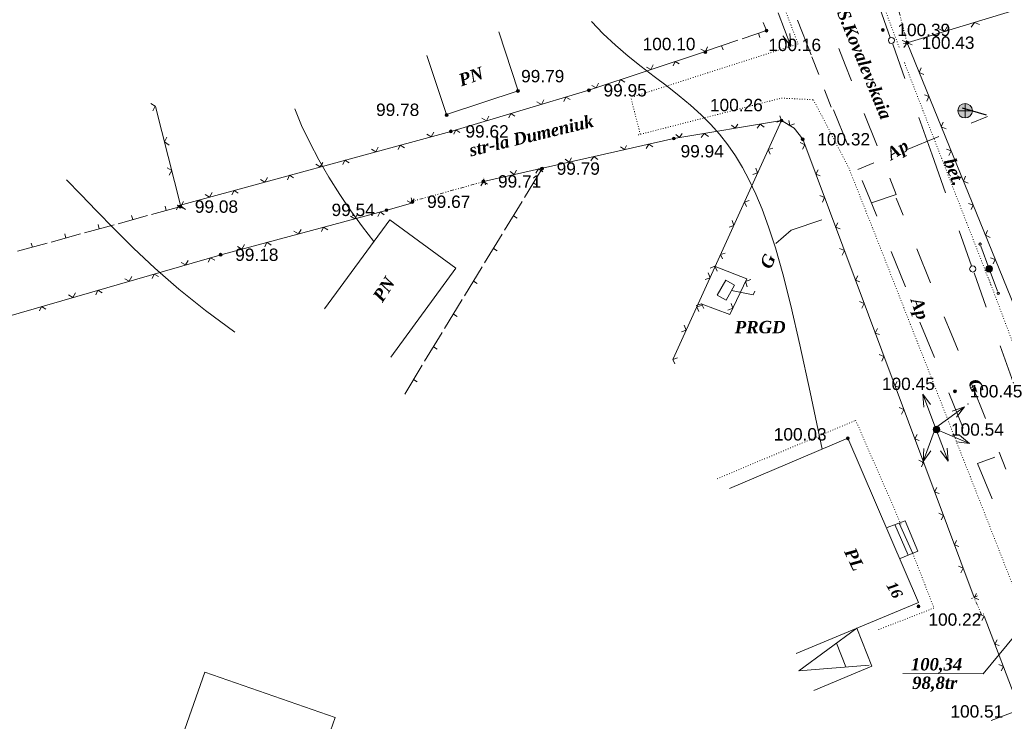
# Model space of a CAD drawing. Header units: millimetres. Extents: x 9396 to 25236, y 15106 to 31102.
# Tile 122 of 256: x 11557 to 11692, y 15937 to 16033. Entities that reach past the tile are written whole.
import ezdxf
from ezdxf.enums import TextEntityAlignment as Align

# ---------------------------------------------------------------- set-up
doc = ezdxf.new("R2010")
doc.units = ezdxf.units.MM
for name, pattern in [('DIVIDE', [1.25, 0.5, -0.25, 0, -0.25, 0, -0.25]), ('DOT', [0.25, 0, -0.25]), ('HIDDEN', [0.375, 0.25, -0.125])]:
    doc.linetypes.add(name, pattern=pattern)
for name, color, linetype, lineweight, true_color in [('1001010', 7, 'Continuous', 9, 0x000000), ('10010110', 7, 'Continuous', 20, 0xa25100), ('1060000', 7, 'Continuous', 9, 0x000000), ('1070000', 7, 'DOT', 9, 0x000000), ('2030012', 7, 'Continuous', 9, 0x000000), ('21100200', 7, 'HIDDEN', 0, 0x800080), ('3000105', 7, 'DIVIDE', 9, 0x000000), ('3000220', 7, 'Continuous', 9, 0x000000), ('3000260', 7, 'Continuous', 9, 0x000000), ('5010210', 7, 'Continuous', 20, 0x008000), ('5010320', 7, 'Continuous', 20, 0x800000), ('5010420', 7, 'Continuous', 9, 0x000000), ('5010430', 7, 'Continuous', 9, 0x000000), ('6011210', 1, 'Continuous', 9, 0xff0000), ('8010120', 7, 'Continuous', 20, 0x0080ff), ('9010110', 7, 'Continuous', 9, 0x000000), ('9010120', 7, 'Continuous', 20, 0x000000)]:
    doc.layers.add(name, color=color, linetype=linetype, lineweight=lineweight, true_color=true_color)
doc.styles.add('10', font='timesbi.ttf', dxfattribs={"height": 0.001481})
doc.styles.add('12', font='timesbi.ttf', dxfattribs={"height": 0.001693})
doc.styles.add('13', font='timesbi.ttf', dxfattribs={"height": 0.001693})
doc.styles.add('2', font='timesbi.ttf', dxfattribs={"height": 0.001693})
doc.styles.add('3', font='timesbi.ttf', dxfattribs={"height": 0.001693})
doc.styles.add('9', font='timesbi.ttf', dxfattribs={"height": 0.001693})
doc.styles.add('F2', font='arial.ttf', dxfattribs={"height": 0.001693})

# ---------------------------------------------------------------- blocks, each defined once
blk = doc.blocks.new('SYMBOL2030012')
at = {"true_color": 0xffffff}
h = blk.add_hatch(color=7, dxfattribs=at)
edge = h.paths.add_edge_path()
edge.add_arc((0, 0), 0.225, 0, 360)
at = {"true_color": 0x000000}
h = blk.add_hatch(color=18, dxfattribs=at)
edge = h.paths.add_edge_path()
edge.add_arc((0, 0), 0.05, 0, 360)
at = {"color": 18, "linetype": 'Continuous', "lineweight": 0, "true_color": 0x000000}
for radius in [0.225, 0.05]:
    blk.add_circle((0, 0), radius, dxfattribs=at)
blk = doc.blocks.new('SYMBOL5010430')
at = {"true_color": 0xffffff}
h = blk.add_hatch(color=7, dxfattribs=at)
edge = h.paths.add_edge_path()
edge.add_arc((0, 0), 0.495, 0, 360)
at = {"color": 18, "linetype": 'Continuous', "lineweight": 0, "true_color": 0x000000, "flags": 128}
for points in [[(-0.495, 0), (0.495, 0)], [(0, -0.495), (0, 0.495)]]:
    blk.add_lwpolyline(points, dxfattribs=at)
at = {"color": 18, "linetype": 'Continuous', "lineweight": 0, "true_color": 0x000000}
blk.add_circle((0, 0), 0.495, dxfattribs=at)
blk = doc.blocks.new('SYMBOL21100200')
at = {"true_color": 0x800080}
h = blk.add_hatch(color=216, dxfattribs=at)
edge = h.paths.add_edge_path()
edge.add_arc((0, 0), 0.1, 0, 360)
at = {"color": 216, "linetype": 'Continuous', "lineweight": 0, "true_color": 0x800080}
blk.add_circle((0, 0), 0.1, dxfattribs=at)

msp = doc.modelspace()

# ---------------------------------------------------------------- linework, layer by layer
at = {"layer": '1001010', "color": 253}
for p, q in [((11622.83, 16031.24, 14.09), (11625.49, 16023.17, 14.09)), ((11608.05, 15986.68, 13.87), (11616.97, 15998.87, 13.87)), ((11653.96, 15994.49, 9.18), (11655.13, 15996.54, 9.18)), ((11652.75, 15995.18, 9.18), (11653.96, 15994.49, 9.18)), ((11678.91, 15959.59, 13.34), (11677.1, 15963.78, 13.34)), ((11679.53, 15959.85, 13.34), (11677.66, 15963.97, 13.34)), ((11670.35, 15944.3, 11.65), (11669.07, 15947.55, 12.75))]:
    msp.add_line(p, q, dxfattribs=at)
for points in [[(11625.49, 16023.17, 14.09), (11615.68, 16019.93, 9.18), (11613.01, 16028, 9.18)], [(11616.97, 15998.87, 13.87), (11607.91, 16005.5, 13.87), (11598.99, 15993.32, 13.87)], [(11655.13, 15996.54, 9.18), (11653.93, 15997.23, 9.18), (11652.75, 15995.18, 9.18)], [(11663.57, 15946.14, 13.34), (11680.32, 15953.1, 13.34), (11670.64, 15975.6, 11.89), (11654.44, 15968.74, 13.34)], [(11677.81, 15959.13, 13.34), (11680.22, 15960.14, 13.34), (11678.5, 15964.28, 13.34), (11676.04, 15963.4, 13.34)], [(11665.97, 15941.09, 11.65), (11673.92, 15944.39, 11.65), (11671.87, 15949.59, 13.34), (11663.92, 15943.77, 11.65), (11673.58, 15944.56, 11.65)], [(11594.04, 15919.13, 24.76), (11576.2, 15925.38, 0), (11582.58, 15943.6, 0)], [(11582.58, 15943.6, 0), (11600.42, 15937.36, 24.76), (11594.04, 15919.13, 24.76)]]:
    msp.add_polyline3d(points, dxfattribs=at)
at = {"layer": '10010110'}
for points in [[(11667.12, 15974.11, 12.21), (11665.5, 15981.91, 11.58), (11664.09, 15988.4, 11.19), (11662.84, 15993.75, 11.15), (11661.73, 15998.11, 11.57), (11660.73, 16001.66, 12.57), (11659.8, 16004.55, 14.29), (11658.91, 16006.96, 16.82), (11658.03, 16009.03, 20.3), (11657.14, 16010.91, 24.78), (11656.21, 16012.65, 30.09), (11655.24, 16014.27, 36.02), (11654.2, 16015.78, 42.33), (11653.08, 16017.2, 48.8), (11651.87, 16018.56, 55.2), (11650.55, 16019.88, 61.3), (11649.11, 16021.18, 66.89), (11647.55, 16022.47, 71.71), (11645.88, 16023.77, 75.4), (11644.14, 16025.1, 77.57), (11642.36, 16026.47, 77.85), (11640.58, 16027.9, 75.86), (11638.83, 16029.39, 71.19), (11637.14, 16030.97, 63.49), (11635.54, 16032.64, 52.35)], [(11605.72, 16002.51, 16.07), (11604.16, 16004.54, 60.31), (11602.59, 16006.71, 92.55), (11601.06, 16008.98, 113.65), (11599.59, 16011.32, 124.46), (11598.21, 16013.69, 125.84), (11596.95, 16016.06, 118.64), (11595.84, 16018.41, 103.72), (11594.91, 16020.69, 81.94)], [(11586.72, 15990.14, 38.66), (11582.68, 15993.09, 86.41), (11579.04, 15996.01, 117.78), (11575.76, 15998.88, 135.76), (11572.81, 16001.64, 143.33), (11570.16, 16004.27, 143.47), (11567.77, 16006.73, 139.18), (11565.62, 16008.97, 133.44), (11563.67, 16010.96, 129.23)]]:
    msp.add_polyline3d(points, dxfattribs=at)
at = {"layer": '1060000', "color": 253}
msp.add_polyline3d([(11693.57, 15948.67, 31.2), (11689.19, 15943.37, 31.2), (11678.17, 15943.42, 31.2)], dxfattribs=at)
at = {"layer": '1070000', "color": 253}
for p, q in [((11677.66, 16029.14, 15.46), (11661.63, 16071.66, 15.46)), ((11690.23, 15996.58, 24.52), (11678.35, 16027.11, 24.52)), ((11642.22, 16017.2, 9.34), (11640.92, 16022.27, 15.46)), ((11674.07, 16004.27, 36.28), (11700.4, 15937.25, 36.28))]:
    msp.add_line(p, q, dxfattribs=at)
for points in [[(11642.22, 16086.53, 18.79), (11663.83, 16029.57, 12.79), (11641.23, 16022.34, 12.14)], [(11641.92, 16017.12, 9.25), (11661.56, 16022.16, 15.46), (11665.93, 16021.93, 15.46), (11670.77, 16012.61, 15.46), (11674.07, 16004.27, 15.46)], [(11717.67, 15923.13, 8.16), (11701.6, 15966.37, 40.88), (11689.88, 15997.59, 40.88)], [(11652.76, 15970.04, 13.34), (11671.71, 15978.06, 13.34), (11677.96, 15963.76, 13.34)], [(11679.53, 15959.85, 13.34), (11682.44, 15952.36, 13.34), (11674.61, 15949.32, 13.34)]]:
    msp.add_polyline3d(points, dxfattribs=at)
at = {"layer": '3000105', "color": 253}
for p, q in [((11677.3, 16035.33, 9.29), (11678.75, 16029.74, 9.29)), ((11678.27, 16029.61, 9.29), (11679.33, 16029.89, 9.29)), ((11621.02, 16010.27, 77.6), (11620.72, 16011.33, 77.6)), ((11620.88, 16010.75, 146.02), (11610.98, 16008.02, 9.18)), ((11610.85, 16008.5, 77.6), (11611.14, 16007.44, 77.6)), ((11688.38, 15954.02, 9.18), (11687.37, 15953.59, 9.18)), ((11688.95, 15951.43, 9.18), (11687.92, 15953.82, 9.18)), ((11688.49, 15951.24, 9.18), (11689.5, 15951.67, 9.18))]:
    msp.add_line(p, q, dxfattribs=at)
at = {"layer": '3000220', "color": 253}
for p, q in [((11655.59, 16030.07, 9.18), (11651.14, 16028.56, 9.18)), ((11658.42, 16031.04, 9.18), (11658.61, 16030.47, 9.18)), ((11653.36, 16029.31, 9.18), (11653.55, 16028.75, 9.18)), ((11628.77, 16012.51, 82.52), (11626.37, 16008.56, 82.52)), ((11627.57, 16010.54, 82.52), (11628.08, 16010.22, 82.52)), ((11575.29, 16006.23, 65.13), (11579.32, 16007.34, 65.13)), ((11577.3, 16006.79, 65.13), (11577.14, 16007.37, 65.13)), ((11626.04, 16008.02, 82.52), (11623.63, 16004.08, 82.52)), ((11570.71, 16004.97, 65.13), (11574.74, 16006.08, 65.13)), ((11572.72, 16005.53, 65.13), (11572.56, 16006.1, 65.13)), ((11624.84, 16006.05, 82.52), (11625.35, 16005.74, 82.52)), ((11566.13, 16003.71, 65.13), (11570.16, 16004.82, 65.13)), ((11568.14, 16004.26, 65.13), (11567.98, 16004.84, 65.13)), ((11561.55, 16002.45, 65.13), (11565.58, 16003.56, 65.13)), ((11563.56, 16003, 65.13), (11563.4, 16003.58, 65.13)), ((11623.3, 16003.54, 82.52), (11620.9, 15999.59, 82.52)), ((11556.96, 16001.19, 65.13), (11561, 16002.3, 65.13)), ((11558.98, 16001.74, 65.13), (11558.82, 16002.32, 65.13)), ((11622.1, 16001.57, 82.52), (11622.61, 16001.25, 82.52)), ((11620.57, 15999.05, 82.52), (11618.16, 15995.11, 82.52)), ((11619.37, 15997.08, 82.52), (11619.88, 15996.77, 82.52)), ((11617.83, 15994.57, 82.52), (11615.43, 15990.62, 82.52)), ((11616.63, 15992.6, 82.52), (11617.14, 15992.28, 82.52)), ((11615.1, 15990.08, 82.52), (11612.69, 15986.14, 82.52)), ((11613.9, 15988.11, 82.52), (11614.41, 15987.8, 82.52)), ((11612.36, 15985.6, 82.52), (11609.96, 15981.65, 82.52)), ((11611.16, 15983.63, 82.52), (11611.67, 15983.31, 82.52)), ((11694.22, 15938.46, 9.18), (11690.25, 15936.97, 9.18))]:
    msp.add_line(p, q, dxfattribs=at)
msp.add_polyline3d([(11659.04, 16032.52, 9.18), (11659.5, 16031.41, 9.18), (11656.19, 16030.28, 9.18)], dxfattribs=at)
at = {"layer": '3000260', "color": 253}
for p, q in [((11678.75, 16029.74, 9.29), (11693.06, 16034.05, 9.29)), ((11695.53, 15988.5, 11.28), (11678.75, 16029.74, 9.29)), ((11579.32, 16007.34, 65.13), (11575.82, 16021, 65.13)), ((11661.56, 16019.09, 9.18), (11646.71, 15986.45, 9.18))]:
    msp.add_line(p, q, dxfattribs=at)
for points in [[(11687.53, 16031.87, 9.29), (11687.97, 16032.52, 9.29), (11688.68, 16032.21, 9.29)], [(11683.21, 16031.61, 9.29), (11683.89, 16031.29, 9.29), (11684.25, 16031.92, 9.29)], [(11678.44, 16029.18, 10.29), (11678.73, 16029.8, 10.29), (11678.1, 16030.02, 10.29)], [(11651.14, 16028.55, 9.18), (11635.19, 16023.23, 9.18), (11616.28, 16017.6, 9.18), (11579.06, 16007.47, 9.18)], [(11651.44, 16029.18, 9.18), (11651.13, 16028.55, 9.18), (11650.51, 16028.87, 9.18)], [(11678.32, 16029.09, 9.29), (11678.76, 16029.74, 9.29), (11679.47, 16029.44, 9.29)], [(11647.56, 16026.84, 9.18), (11646.98, 16027.17, 9.18), (11646.72, 16026.56, 9.18)], [(11643.98, 16026.7, 9.18), (11643.67, 16026.06, 9.18), (11643.05, 16026.39, 9.18)], [(11681.07, 16025.38, 10.29), (11680.41, 16025.66, 10.29), (11680.69, 16026.31, 10.29)], [(11640.1, 16024.35, 9.18), (11639.51, 16024.68, 9.18), (11639.26, 16024.07, 9.18)], [(11636.52, 16024.21, 9.18), (11636.2, 16023.58, 9.18), (11635.59, 16023.9, 9.18)], [(11629.01, 16021.92, 9.18), (11628.68, 16021.3, 9.18), (11628.07, 16021.64, 9.18)], [(11632.6, 16021.95, 9.18), (11632.02, 16022.3, 9.18), (11631.75, 16021.69, 9.18)], [(11681.46, 16021.75, 10.29), (11681.75, 16022.37, 10.29), (11681.12, 16022.59, 10.29)], [(11575.45, 16020.42, 65.13), (11575.81, 16021.05, 65.13), (11575.2, 16021.41, 65.13)], [(11621.48, 16019.68, 9.18), (11621.14, 16019.06, 9.18), (11620.53, 16019.4, 9.18)], [(11620.74, 16010.75, 9.18), (11646.82, 16016.63, 9.18), (11661.56, 16019.09, 9.18), (11663.31, 16018.05, 9.18), (11664.46, 16016.53, 9.18), (11687.92, 15953.82, 9.18)], [(11625.06, 16019.7, 9.18), (11624.48, 16020.05, 9.18), (11624.21, 16019.45, 9.18)], [(11661.31, 16019.75, 9.18), (11661.56, 16019.09, 9.18), (11660.9, 16018.86, 9.18)], [(11662.57, 16019.08, 9.18), (11662.69, 16018.42, 9.18), (11663.32, 16018.63, 9.18)], [(11617.52, 16017.46, 9.18), (11616.94, 16017.81, 9.18), (11616.67, 16017.2, 9.18)], [(11654.71, 16018.46, 9.18), (11655.23, 16018.04, 9.18), (11655.57, 16018.6, 9.18)], [(11658.21, 16018.03, 9.18), (11658.62, 16018.6, 9.18), (11659.17, 16018.19, 9.18)], [(11684.09, 16017.95, 10.29), (11683.43, 16018.23, 10.29), (11683.71, 16018.88, 10.29)], [(11577.69, 16015.71, 65.13), (11577.06, 16016.15, 65.13), (11577.41, 16016.81, 65.13)], [(11613.93, 16017.49, 9.18), (11613.58, 16016.87, 9.18), (11612.98, 16017.23, 9.18)], [(11647.08, 16017.18, 9.18), (11647.6, 16016.76, 9.18), (11647.94, 16017.33, 9.18)], [(11650.58, 16016.75, 9.18), (11650.99, 16017.33, 9.18), (11651.54, 16016.91, 9.18)], [(11606.34, 16015.42, 9.18), (11605.99, 16014.81, 9.18), (11605.4, 16015.16, 9.18)], [(11609.93, 16015.36, 9.18), (11609.36, 16015.72, 9.18), (11609.07, 16015.13, 9.18)], [(11639.5, 16015.49, 9.18), (11640.04, 16015.1, 9.18), (11640.35, 16015.69, 9.18)], [(11643.02, 16015.26, 9.18), (11643.39, 16015.86, 9.18), (11643.96, 16015.48, 9.18)], [(11660.38, 16015.3, 9.18), (11659.74, 16015.1, 9.18), (11660.02, 16014.5, 9.18)], [(11664.1, 16016.06, 9.18), (11664.74, 16015.77, 9.18), (11664.44, 16015.16, 9.18)], [(11684.49, 16014.32, 10.29), (11684.78, 16014.94, 10.29), (11684.15, 16015.16, 10.29)], [(11602.34, 16013.29, 9.18), (11601.77, 16013.66, 9.18), (11601.49, 16013.06, 9.18)], [(11631.95, 16013.79, 9.18), (11632.5, 16013.4, 9.18), (11632.8, 16013.98, 9.18)], [(11635.47, 16013.56, 9.18), (11635.84, 16014.16, 9.18), (11636.42, 16013.77, 9.18)], [(11577.71, 16011.62, 65.13), (11578.06, 16012.25, 65.13), (11577.45, 16012.61, 65.13)], [(11598.76, 16013.35, 9.18), (11598.4, 16012.74, 9.18), (11597.81, 16013.1, 9.18)], [(11627.93, 16011.86, 9.18), (11628.3, 16012.46, 9.18), (11628.87, 16012.07, 9.18)], [(11658.05, 16012.58, 9.18), (11658.29, 16011.91, 9.18), (11657.64, 16011.68, 9.18)], [(11666.56, 16012.34, 9.18), (11666.25, 16011.74, 9.18), (11666.87, 16011.52, 9.18)], [(11591.17, 16011.29, 9.18), (11590.81, 16010.67, 9.18), (11590.22, 16011.03, 9.18)], [(11594.75, 16011.23, 9.18), (11594.18, 16011.59, 9.18), (11593.9, 16010.99, 9.18)], [(11624.4, 16012.09, 9.18), (11624.95, 16011.7, 9.18), (11625.25, 16012.28, 9.18)], [(11687.11, 16010.52, 10.29), (11686.46, 16010.8, 10.29), (11686.74, 16011.45, 10.29)], [(11620.38, 16010.16, 9.18), (11620.75, 16010.76, 9.18), (11621.32, 16010.37, 9.18)], [(11583.58, 16009.22, 9.18), (11583.23, 16008.61, 9.18), (11582.63, 16008.96, 9.18)], [(11587.16, 16009.16, 9.18), (11586.59, 16009.52, 9.18), (11586.31, 16008.93, 9.18)], [(11611.24, 16008.39, 81.24), (11610.89, 16007.77, 81.24), (11610.28, 16008.11, 81.24)], [(11666.81, 16008.81, 9.18), (11667.45, 16008.53, 9.18), (11667.15, 16007.91, 9.18)], [(11610.9, 16007.77, 81.24), (11607.57, 16006.83, 81.24), (11584.95, 16000.77, 81.24), (11535.16, 15986.38, 81.24), (11506.31, 15978.28, 81.24)], [(11579.57, 16007.09, 9.18), (11579, 16007.46, 9.18), (11578.72, 16006.86, 9.18)], [(11579.94, 16006.92, 65.13), (11579.31, 16007.35, 65.13), (11579.66, 16008.02, 65.13)], [(11657.12, 16008.13, 9.18), (11656.48, 16007.92, 9.18), (11656.75, 16007.32, 9.18)], [(11687.51, 16006.89, 10.29), (11687.8, 16007.51, 10.29), (11687.17, 16007.73, 10.29)], [(11603.52, 16006.26, 81.24), (11603.15, 16005.65, 81.24), (11602.55, 16006, 81.24)], [(11607.16, 16006.2, 81.24), (11606.59, 16006.57, 81.24), (11606.29, 16005.97, 81.24)], [(11599.42, 16004.13, 81.24), (11598.84, 16004.49, 81.24), (11598.55, 16003.9, 81.24)], [(11654.78, 16005.4, 9.18), (11655.03, 16004.74, 9.18), (11654.37, 16004.51, 9.18)], [(11669.27, 16005.09, 9.18), (11668.96, 16004.5, 9.18), (11669.58, 16004.27, 9.18)], [(11595.77, 16004.19, 81.24), (11595.41, 16003.57, 81.24), (11594.8, 16003.93, 81.24)], [(11690.14, 16003.09, 10.29), (11689.48, 16003.38, 10.29), (11689.76, 16004.02, 10.29)], [(11588.02, 16002.11, 81.24), (11587.66, 16001.5, 81.24), (11587.05, 16001.85, 81.24)], [(11591.67, 16002.05, 81.24), (11591.1, 16002.42, 81.24), (11590.8, 16001.82, 81.24)], [(11669.52, 16001.57, 9.18), (11670.17, 16001.28, 9.18), (11669.86, 16000.66, 9.18)], [(11583.94, 15999.96, 81.24), (11583.36, 16000.31, 81.24), (11583.07, 15999.71, 81.24)], [(11653.86, 16000.95, 9.18), (11653.21, 16000.75, 9.18), (11653.49, 16000.15, 9.18)], [(11690.53, 15999.46, 10.29), (11690.82, 16000.08, 10.29), (11690.19, 16000.3, 10.29)], [(11580.29, 15999.94, 81.24), (11579.94, 15999.32, 81.24), (11579.33, 15999.67, 81.24)], [(11650.58, 15994.02, 9.18), (11654.5, 15992.55, 9.18), (11656.82, 15997.4, 9.18), (11652.48, 15999.13, 9.18)], [(11652.74, 15998.49, 9.18), (11652.43, 15999.15, 9.18), (11651.78, 15998.87, 9.18)], [(11572.59, 15997.72, 81.24), (11572.23, 15997.1, 81.24), (11571.62, 15997.44, 81.24)], [(11576.24, 15997.73, 81.24), (11575.65, 15998.08, 81.24), (11575.37, 15997.48, 81.24)], [(11651.52, 15998.23, 9.18), (11651.77, 15997.57, 9.18), (11651.11, 15997.33, 9.18)], [(11671.99, 15997.84, 9.18), (11671.67, 15997.25, 9.18), (11672.29, 15997.03, 9.18)], [(11656.85, 15996.32, 9.18), (11656.65, 15997.06, 9.18), (11657.35, 15997.35, 9.18)], [(11564.88, 15995.49, 81.24), (11564.53, 15994.87, 81.24), (11563.92, 15995.21, 81.24)], [(11568.53, 15995.51, 81.24), (11567.95, 15995.86, 81.24), (11567.66, 15995.25, 81.24)], [(11560.83, 15993.28, 81.24), (11560.24, 15993.63, 81.24), (11559.96, 15993.03, 81.24)], [(11649.87, 15993.76, 9.18), (11650.59, 15994.02, 9.18), (11650.94, 15993.36, 9.18)], [(11650.59, 15993.78, 9.18), (11649.95, 15993.58, 9.18), (11650.23, 15992.97, 9.18)], [(11654.22, 15993.13, 9.18), (11654.9, 15993.39, 9.18), (11654.67, 15994.06, 9.18)], [(11672.24, 15994.32, 9.18), (11672.88, 15994.04, 9.18), (11672.57, 15993.42, 9.18)], [(11648.25, 15991.06, 9.18), (11648.5, 15990.39, 9.18), (11647.85, 15990.16, 9.18)], [(11674.7, 15990.6, 9.18), (11674.39, 15990, 9.18), (11675, 15989.78, 9.18)], [(11674.95, 15987.08, 9.18), (11675.59, 15986.79, 9.18), (11675.29, 15986.17, 9.18)], [(11647.33, 15986.61, 9.18), (11646.69, 15986.4, 9.18), (11646.96, 15985.8, 9.18)], [(11677.41, 15983.35, 9.18), (11677.1, 15982.76, 9.18), (11677.71, 15982.54, 9.18)], [(11677.66, 15979.83, 9.18), (11678.3, 15979.54, 9.18), (11678, 15978.92, 9.18)], [(11680.12, 15976.1, 9.18), (11679.81, 15975.51, 9.18), (11680.43, 15975.29, 9.18)], [(11680.37, 15972.58, 9.18), (11681.01, 15972.3, 9.18), (11680.71, 15971.68, 9.18)], [(11682.83, 15968.86, 9.18), (11682.52, 15968.27, 9.18), (11683.14, 15968.04, 9.18)], [(11683.08, 15965.34, 9.18), (11683.72, 15965.05, 9.18), (11683.42, 15964.43, 9.18)], [(11685.54, 15961.61, 9.18), (11685.23, 15961.02, 9.18), (11685.85, 15960.8, 9.18)], [(11685.79, 15958.09, 9.18), (11686.44, 15957.8, 9.18), (11686.13, 15957.19, 9.18)], [(11688.26, 15954.37, 9.18), (11687.94, 15953.77, 9.18), (11688.56, 15953.55, 9.18)], [(11688.66, 15951.52, 9.18), (11689.29, 15951.26, 9.18), (11688.99, 15950.66, 9.18)], [(11689.29, 15951.26, 9.18), (11694.02, 15938.94, 9.18), (11704.98, 15913.36, 9.18)], [(11691.08, 15947.99, 9.18), (11690.76, 15947.42, 9.18), (11691.38, 15947.22, 9.18)], [(11691.3, 15944.62, 9.18), (11691.94, 15944.36, 9.18), (11691.63, 15943.75, 9.18)]]:
    msp.add_polyline3d(points, dxfattribs=at)
at = {"layer": '3000260'}
msp.add_point((11578.89, 16007.47, 121.09), dxfattribs=at)
at = {"layer": '5010210'}
for p, q in [((11663.75, 16032.83, 15.81), (11665.6, 16028.06, 15.81)), ((11666.69, 16025.38, 15.81), (11665.71, 16027.8, 15.81)), ((11668.38, 16020.91, 15.81), (11667.45, 16023.29, 15.81)), ((11668.67, 16020.54, 15.81), (11670.64, 16015.7, 15.81)), ((11689.75, 16019.62, 14.14), (11687.53, 16018.71, 14.14)), ((11678.66, 16015.09, 14.14), (11683.1, 16016.9, 14.14)), ((11674.22, 16013.28, 14.14), (11672, 16012.37, 14.14)), ((11673.61, 16008.44, 15.81), (11672.62, 16010.86, 15.81)), ((11674.59, 16006.02, 15.81), (11673.61, 16008.44, 15.81)), ((11676.57, 16001.18, 15.81), (11678.54, 15996.34, 15.81)), ((11681.5, 15989.08, 15.81), (11680.52, 15991.5, 15.81)), ((11682.49, 15986.66, 15.81), (11681.5, 15989.08, 15.81)), ((11684.47, 15981.82, 15.81), (11686.44, 15976.98, 15.81)), ((11690.78, 15973.01, 13.31), (11688.42, 15972.13, 13.31)), ((11689.4, 15969.72, 15.81), (11688.42, 15972.14, 15.81)), ((11690.39, 15967.3, 15.81), (11689.4, 15969.72, 15.81))]:
    msp.add_line(p, q, dxfattribs=at)
at = {"layer": '5010320', "lineweight": 30}
msp.add_line((11689.61, 16019.8, 11.72), (11686.35, 16020.77, 11.72), dxfattribs=at)
at = {"layer": '6011210'}
for p, q in [((11661.09, 16033.83, 13.34), (11662.83, 16029.25, 13.34)), ((11682.63, 15977.04, 13.34), (11680.89, 15981.62, 13.34)), ((11682.63, 15977.04, 13.23), (11686.6, 15979.91, 13.23)), ((11682.63, 15977.04, 13.23), (11680.95, 15972.44, 13.23)), ((11682.63, 15977.04, 13.23), (11684.4, 15972.47, 13.23)), ((11682.77, 15976.8, 12.37), (11687.28, 15974.88, 12.37))]:
    msp.add_line(p, q, dxfattribs=at)
for points in [[(11662.69, 16031.01, 13.34), (11662.83, 16029.25, 13.34), (11662.83, 16029.25, 13.34), (11661.75, 16030.66, 13.34)], [(11681.03, 15979.85, 13.34), (11680.89, 15981.62, 13.34), (11680.89, 15981.62, 13.34), (11681.97, 15980.21, 13.34)], [(11684.93, 15979.32, 13.23), (11686.6, 15979.91, 13.23), (11686.6, 15979.91, 13.23), (11685.52, 15978.51, 13.23)], [(11685.91, 15976.01, 12.37), (11687.28, 15974.88, 12.37), (11687.28, 15974.88, 12.37), (11685.52, 15975.09, 12.37)], [(11682, 15973.86, 13.23), (11680.95, 15972.44, 13.23), (11680.95, 15972.44, 13.23), (11681.06, 15974.21, 13.23)], [(11684.26, 15974.24, 13.23), (11684.4, 15972.47, 13.23), (11684.4, 15972.47, 13.23), (11683.32, 15973.87, 13.23)]]:
    msp.add_polyline3d(points, dxfattribs=at)
for p in [(11687.11, 15980.28, 13.23), (11680.88, 15972.25, 13.23)]:
    msp.add_point(p, dxfattribs=at)
at = {"layer": '8010120'}
for p, q in [((11669.4, 16028.94, 9.03), (11670.27, 16026.72, 9.03)), ((11670.27, 16026.72, 9.03), (11671.15, 16024.51, 9.03)), ((11674.65, 16015.63, 9.03), (11672.9, 16020.07, 9.03)), ((11676.39, 16011.2, 9.03), (11677.27, 16008.98, 9.03)), ((11677.27, 16008.98, 9.08), (11673.87, 16007.82, 9.08)), ((11678.21, 16006.15, 9.94), (11677.27, 16008.47, 9.94)), ((11680.09, 16001.51, 9.94), (11681.97, 15996.87, 9.94)), ((11684.79, 15989.92, 9.94), (11683.85, 15992.23, 9.94)), ((11685.73, 15987.6, 9.94), (11684.79, 15989.92, 9.94)), ((11687.6, 15982.96, 9.94), (11689.48, 15978.32, 9.94)), ((11692.3, 15971.36, 9.94), (11691.36, 15973.68, 9.94))]:
    msp.add_line(p, q, dxfattribs=at)
for points in [[(11660.8, 16002.26, 9.08), (11662.88, 16004.08, 9.08), (11667.07, 16005.5, 9.08)], [(11657.9, 15995.73, 9.08), (11657.68, 15995.21, 9.08), (11654.71, 15995.81, 9.08)]]:
    msp.add_polyline3d(points, dxfattribs=at)
at = {"layer": '9010110', "color": 253}
for q in [(11688.86, 16001.9, 9.03), (11691.14, 15995.71, 9.03)]:
    msp.add_line((11689.99, 15998.8, 9.03), q, dxfattribs=at)
for points in [[(11688.9, 16002.18, 9.03), (11688.88, 16002.26, 9.03), (11688.83, 16002.31, 9.03), (11688.75, 16002.33, 9.03), (11688.68, 16002.31, 9.03), (11688.62, 16002.26, 9.03), (11688.6, 16002.18, 9.03), (11688.62, 16002.11, 9.03), (11688.68, 16002.05, 9.03), (11688.75, 16002.03, 9.03), (11688.83, 16002.05, 9.03), (11688.88, 16002.11, 9.03), (11688.9, 16002.18, 9.03)], [(11691.39, 15995.43, 9.03), (11691.37, 15995.5, 9.03), (11691.32, 15995.56, 9.03), (11691.24, 15995.58, 9.03), (11691.17, 15995.56, 9.03), (11691.11, 15995.5, 9.03), (11691.09, 15995.43, 9.03), (11691.11, 15995.35, 9.03), (11691.17, 15995.3, 9.03), (11691.24, 15995.28, 9.03), (11691.32, 15995.3, 9.03), (11691.37, 15995.35, 9.03), (11691.39, 15995.43, 9.03)]]:
    msp.add_polyline3d(points, close=True, dxfattribs=at)
at = {"layer": '9010120', "color": 253}
for p, q in [((11674.75, 16035.26, 8.97), (11676.46, 16030.47, 8.97)), ((11676.79, 16029.53, 8.97), (11678.46, 16024.84, 8.97)), ((11682.18, 16014.41, 8.97), (11680.36, 16019.52, 8.97)), ((11684.03, 16009.2, 8.97), (11682.18, 16014.41, 8.97)), ((11685.89, 16003.98, 8.97), (11687.59, 15999.19, 8.97)), ((11687.93, 15998.25, 8.97), (11689.6, 15993.56, 8.97)), ((11693.31, 15983.13, 8.97), (11691.49, 15988.24, 8.97))]:
    msp.add_line(p, q, dxfattribs=at)
for points in [[(11676.61, 16029.63, 8.97), (11676.82, 16029.68, 8.97), (11676.97, 16029.84, 8.97), (11677.03, 16030.05, 8.97), (11676.97, 16030.26, 8.97), (11676.82, 16030.41, 8.97), (11676.61, 16030.47, 8.97), (11676.4, 16030.41, 8.97), (11676.24, 16030.26, 8.97), (11676.19, 16030.05, 8.97), (11676.24, 16029.84, 8.97), (11676.4, 16029.68, 8.97), (11676.61, 16029.63, 8.97)], [(11687.74, 15998.35, 8.97), (11687.95, 15998.41, 8.97), (11688.11, 15998.56, 8.97), (11688.16, 15998.77, 8.97), (11688.11, 15998.98, 8.97), (11687.95, 15999.14, 8.97), (11687.74, 15999.19, 8.97), (11687.53, 15999.14, 8.97), (11687.38, 15998.98, 8.97), (11687.32, 15998.77, 8.97), (11687.38, 15998.56, 8.97), (11687.53, 15998.41, 8.97), (11687.74, 15998.35, 8.97)]]:
    msp.add_polyline3d(points, close=True, dxfattribs=at)

# ---------------------------------------------------------------- block references
at = {"layer": '2030012', "color": 253, "xscale": 2, "yscale": 2, "zscale": 2}
for p in [(11689.99, 15998.8, 9.03), (11682.77, 15976.8, 13.23)]:
    msp.add_blockref('SYMBOL2030012', p, dxfattribs=at)
at = {"layer": '21100200', "xscale": 2, "yscale": 2, "zscale": 2}
for p in [(11659.5, 16031.4, 200.32), (11675.43, 16031.49, 200.78), (11678.75, 16029.74, 200.86), (11651.12, 16028.44, 200.19), (11625.46, 16023.14, 199.58), (11635.19, 16023.23, 199.9), (11615.7, 16019.84, 199.56), (11661.56, 16019.09, 200.52), (11616.28, 16017.6, 199.24), (11646.82, 16016.63, 199.89), (11664.46, 16016.53, 200.64), (11628.77, 16012.51, 199.58), (11620.74, 16010.75, 199.43), (11579.22, 16007.31, 198.16), (11607.47, 16006.82, 199.08), (11611.03, 16007.97, 199.34), (11584.75, 16000.72, 198.36), (11689.99, 15998.8, 200.95), (11685.31, 15982.04, 200.91), (11685.31, 15982.03, 200.91), (11682.77, 15976.8, 201.08), (11670.64, 15975.6, 200.06), (11680.32, 15952.59, 200.44)]:
    msp.add_blockref('SYMBOL21100200', p, dxfattribs=at)
at = {"layer": '5010430', "color": 253, "xscale": 2, "yscale": 2, "zscale": 2}
msp.add_blockref('SYMBOL5010430', (11686.7, 16020.43, 10.78), dxfattribs=at)

# ---------------------------------------------------------------- texts
at = {"layer": '1001010', "color": 253, "style": '9'}
for s, rotation, p in [('PN', 19.5, (11617.43, 16024.54, 11.64)), ('PN', 57.3, (11606.2, 15994.55, 13.87)), ('PL', 295.5, (11670.86, 15960.45, 12.62))]:
    msp.add_text(s, height=1.693, rotation=rotation, dxfattribs=at).set_placement(p, align=Align.MIDDLE_LEFT)
msp.add_text('PRGD', height=1.693, dxfattribs=at).set_placement((11655.16, 15990.82, 9.18), align=Align.MIDDLE_LEFT)
at = {"layer": '1001010', "color": 1, "true_color": 0xff0000, "style": '10'}
msp.add_text('16', height=1.481, rotation=298.8, dxfattribs=at).set_placement((11676.52, 15955.83, 12.62), align=Align.MIDDLE_LEFT)
at = {"layer": '1070000', "color": 253, "style": '2'}
for s, rotation, p in [('str.S.Kovalevskaia', 292.3, (11668.65, 16037.27, 12.36)), ('str-la Dumeniuk', 13.6, (11618.83, 16014.99, 15.46)), ('bet.', 291.5, (11684.53, 16013.81, 24.52))]:
    msp.add_text(s, height=1.693, rotation=rotation, dxfattribs=at).set_placement(p, align=Align.MIDDLE_LEFT)
at = {"layer": '21100200', "color": 253, "style": 'F2'}
for s, p in [('100.39', (11677.43, 16031.49, 200.78)), ('100.10', (11642.54, 16029.56, 9.19)), ('100.16', (11659.74, 16029.44, 13.38)), ('100.43', (11680.75, 16029.74, 200.86)), ('99.79', (11625.9, 16025.16, 91.6)), ('99.95', (11637.19, 16023.23, 199.9)), ('100.26', (11651.76, 16021.21, 55.42)), ('99.78', (11606.04, 16020.56, 7.78)), ('99.62', (11618.28, 16017.6, 199.24)), ('100.32', (11666.46, 16016.53, 200.64)), ('99.94', (11647.74, 16014.89, 13.45)), ('99.79', (11630.77, 16012.51, 199.58)), ('99.71', (11622.74, 16010.75, 199.43)), ('99.67', (11613.03, 16007.97, 199.34)), ('99.08', (11581.22, 16007.31, 198.16)), ('99.54', (11599.95, 16006.86, 170.92)), ('99.18', (11586.75, 16000.72, 198.36)), ('100.45', (11675.31, 15983.05, 96.59)), ('100.45', (11687.31, 15982.04, 200.91)), ('100.54', (11684.77, 15976.8, 201.08)), ('100.03', (11660.5, 15976.14, 12.06)), ('100.22', (11681.68, 15950.79, 14.1)), ('100.51', (11684.69, 15938.22, 25.73))]:
    msp.add_text(s, height=1.693, dxfattribs=at).set_placement(p, align=Align.MIDDLE_LEFT)
at = {"layer": '5010210', "color": 253, "style": '3'}
for rotation, p in [(31, (11676.16, 16014.35, 14.14)), (289.2, (11680.02, 15994.76, 15.81))]:
    msp.add_text('Ap', height=1.693, rotation=rotation, dxfattribs=at).set_placement(p, align=Align.MIDDLE_LEFT)
at = {"layer": '5010420', "color": 253}
for s, style, p in [('100,34', '12', (11679.27, 15944.67, 9.18)), ('98,8tr', '13', (11679.45, 15942.13, 9.18))]:
    msp.add_text(s, height=1.693, dxfattribs=dict(at, style=style)).set_placement(p, align=Align.MIDDLE_LEFT)
at = {"layer": '8010120', "color": 253, "style": '3'}
for rotation, p in [(65.7, (11659.29, 15998.99, 9.08)), (286.9, (11687.93, 15983.64, 9.94))]:
    msp.add_text('G', height=1.69, rotation=rotation, dxfattribs=at).set_placement(p, align=Align.MIDDLE_LEFT)

doc.saveas('drawing.dxf')
